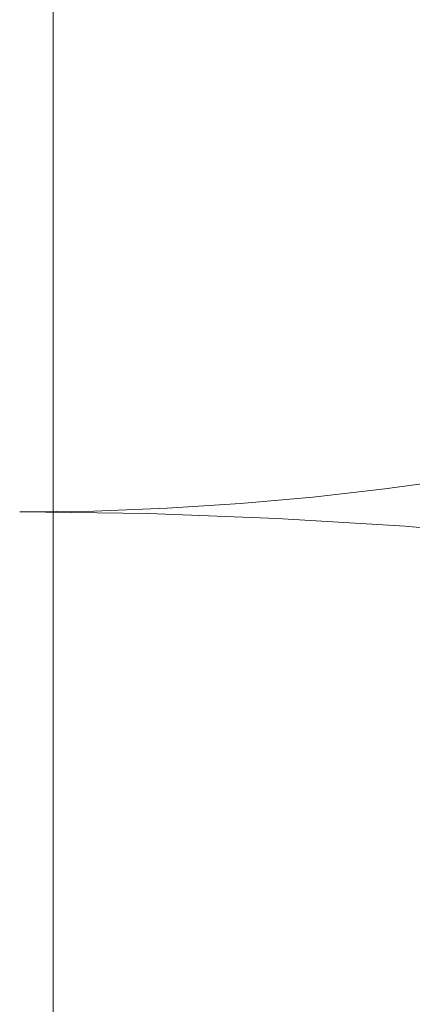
# Model space of a CAD drawing. Header units: centimetres. Extents: x -1737 to 22393, y -8842 to 3838.
# Tile 20 of 174: x -566 to -559, y 1219 to 1237. Entities that reach past the tile are written whole.
import ezdxf

# ---------------------------------------------------------------- set-up
doc = ezdxf.new("R2010")
doc.units = ezdxf.units.CM
doc.linetypes.add('Dash', pattern=[60, 30, -30])
for name, color, linetype, lineweight in [('A-DOOR', 31, 'Continuous', 13), ('A-DOOR-HDLN', 31, 'Continuous', 13), ('A-GLAZ-CWMG', 51, 'Continuous', 13)]:
    doc.layers.add(name, color=color, linetype=linetype, lineweight=lineweight)

# ---------------------------------------------------------------- blocks, each defined once
blk = doc.blocks.new('Schueco_FWS_ADS-75-SimplySmart_out_Family-02 - FWS SI insert unit-2606717-3_piętro I __3_90 m_ - stan projektowany')
at = {"layer": 'A-DOOR-HDLN', "linetype": 'Dash', "lineweight": 9}
for centre, radius, start, end in [((-72.45, -1.9), 93.35, 270, 0), ((72.45, -1.9), 51.55, 180, 270)]:
    blk.add_arc(centre, radius, start, end, dxfattribs=at)
blk = doc.blocks.new('Rectangular Mullion - Schueco_FWS-50-SI_Tran_CovCap-20mm_Tran-55mm-2606714-3_piętro I __3_90 m_ - stan projektowany')
at = {"layer": 'A-GLAZ-CWMG', "lineweight": 9}
blk.add_line((-565.133, 1283.326), (-565.133, 1217.393), dxfattribs=at)

msp = doc.modelspace()

# ---------------------------------------------------------------- block references
at = {"layer": 'A-DOOR', "rotation": 90.00000000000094}
msp.add_blockref('Schueco_FWS_ADS-75-SimplySmart_out_Family-02 - FWS SI insert unit-2606717-3_piętro I __3_90 m_ - stan projektowany', (-567.633, 1207.076), dxfattribs=at)
at = {"layer": 'A-GLAZ-CWMG', "lineweight": 9}
msp.add_blockref('Rectangular Mullion - Schueco_FWS-50-SI_Tran_CovCap-20mm_Tran-55mm-2606714-3_piętro I __3_90 m_ - stan projektowany', (0, 0), dxfattribs=at)

doc.saveas('drawing.dxf')
